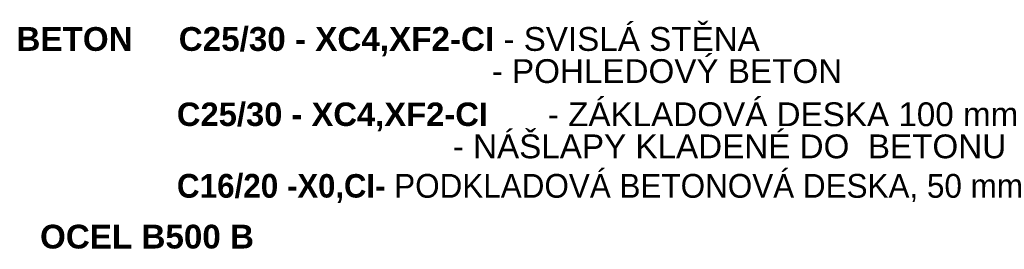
# Model space of a CAD drawing. Header units: millimetres. Extents: x 126830 to 197420, y -10585 to 21156.
# Tile 50 of 100: x 151145 to 157360, y 11159 to 12606. Entities that reach past the tile are written whole.
import ezdxf

# ---------------------------------------------------------------- set-up
doc = ezdxf.new("R2010")
doc.units = ezdxf.units.MM
doc.header["$MEASUREMENT"] = 0
doc.styles.add('GENEROVANÝ_STYL_4', font='txt')

msp = doc.modelspace()

# ---------------------------------------------------------------- texts
at = {"color": 7, "linetype": 'Continuous', "lineweight": 20, "char_height": 150, "attachment_point": 7, "style": 'GENEROVANÝ_STYL_4'}
for s, insert, line_spacing_factor in [('\\A1;{\\pql;\\fArial|b1|i0|c238|p38;BETON     C25/30 - XC4,XF2-CI \\fArial|b0|i0|c238|p38;- SVISLÁ STĚNA\\P\\pql;\\fArial|b0|i0|c238|p38;^I^I^I^I   ^I- POHLEDOVÝ BETON}', (151124.7, 12205.1), 0.809296), ('\\A1;{\\pql;\\fArial|b1|i0|c238|p38; \\fArial|b1|i0|c238|p38;\\H0.986365x;C25/30 - XC4,XF2-CI\\fArial|b1|i0|c238|p38;\\H1.013824x;^I\\fArial|b0|i0|c238|p38;-\\fArial|b1|i0|c238|p38; \\fArial|b0|i0|c238|p38;ZÁKLADOVÁ DESKA 100 mm\\P\\pql;\\fArial|b0|i0|c238|p38;^I^I^I- NÁŠLAPY KLADENÉ DO  BETONU}', (152079, 11730.6), 0.809295)]:
    msp.add_mtext(s, dxfattribs=dict(at, insert=insert, line_spacing_factor=line_spacing_factor))
for s, insert in [('\\A1;{\\pql;\\fArial|b1|i0|c238|p38; C\\fArial|b1|i0|c238|p38;16\\fArial|b1|i0|c238|p38;/\\fArial|b1|i0|c238|p38;20\\fArial|b1|i0|c238|p38; -\\fArial|b1|i0|c238|p38;\\H0.986365x;X\\fArial|b1|i0|c238|p38;0\\fArial|b1|i0|c238|p38;,CI\\fArial|b1|i0|c238|p38;\\H1.013824x;- \\fArial|b0|i0|c238|p38;PODKLADOVÁ BETONOVÁ DESKA, 50 mm}', (152079, 11450.6)), ('\\A1;{\\pql;\\fArial|b1|i0|c238|p38;OCEL\\fArial|b1|i0|c238|p38; \\fArial|b1|i0|c238|p38;B500 B\\fArial|b1|i0|c238|p38;^I   }', (151273.6, 11161.7))]:
    msp.add_mtext(s, dxfattribs=dict(at, insert=insert))

doc.saveas('drawing.dxf')
